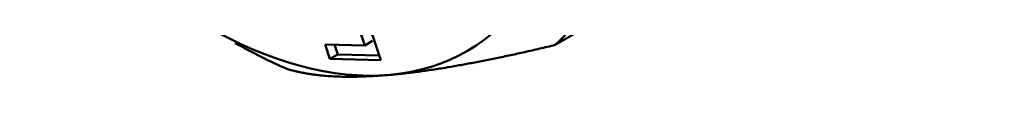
# Model space of a CAD drawing. Header units: millimetres. Extents: x -266 to 896, y -69 to 356.
# Tile 5 of 14: x 127.936 to 150.415, y 95.289 to 96.251. Entities that reach past the tile are written whole.
import ezdxf

# ---------------------------------------------------------------- set-up
doc = ezdxf.new("R2010")
doc.units = ezdxf.units.MM
doc.layers.add('Видимый контур (ГОСТ)', color=7, linetype='Continuous', lineweight=50)

msp = doc.modelspace()

# ---------------------------------------------------------------- linework, layer by layer
at = {"layer": 'Видимый контур (ГОСТ)'}
for p, q in [((140.161, 96.205), (150.415, 102.124)), ((135.254, 98.64), (136.182, 95.858)), ((135.814, 96.194), (135.552, 96.978)), ((135.019, 95.889), (134.909, 96.218)), ((134.909, 96.218), (135.814, 96.194)), ((135.196, 95.991), (135.122, 96.212)), ((135.814, 96.194), (135.991, 96.296)), ((135.019, 95.889), (135.196, 95.991)), ((136.147, 95.966), (135.196, 95.991)), ((136.182, 95.858), (135.019, 95.889))]:
    msp.add_line(p, q, dxfattribs=at)
for centre, major_axis, start_param, end_param in [((132.15, 106.458), (6, -10.392), 6.021386, 7.068583), ((132.15, 106.458), (6, -10.392), 4.9781, 6.021386), ((132.857, 106.866), (6.5, -11.258), 0.132992, 0.390607), ((132.857, 106.866), (-6.5, 11.258), 2.356194, 2.485002)]:
    msp.add_ellipse(centre, major_axis=major_axis, ratio=0.57735, start_param=start_param, end_param=end_param, dxfattribs=at)
for points, weights in [([(140.161, 96.205), (137.862, 95.654), (136.393, 95.523)], [1.01668746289, 1.02910127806, 1]), ([(136.393, 95.523), (134.923, 95.392), (134.038, 95.658)], [1, 1.02910127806, 1.01668746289])]:
    msp.add_rational_spline(points, weights, degree=2, dxfattribs=at)

doc.saveas('drawing.dxf')
